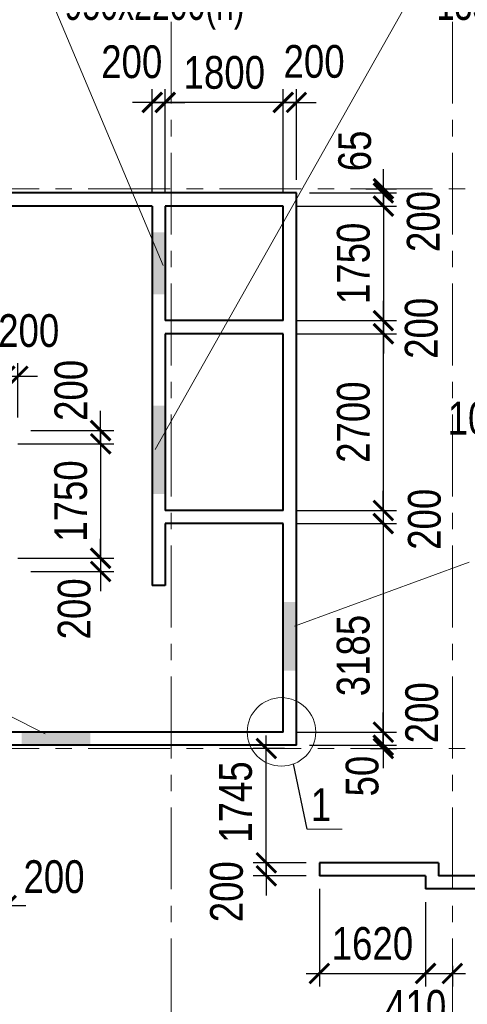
# Model space of a CAD drawing. Extents: x -8631841 to -8525813, y 4017860 to 4564755.
# Tile 55 of 112: x -8568464 to -8561635, y 4297219 to 4312257. Entities that reach past the tile are written whole.
import ezdxf

# ---------------------------------------------------------------- set-up
doc = ezdxf.new("R2010")
doc.units = 0
doc.header["$LTSCALE"] = 1000
doc.header["$MEASUREMENT"] = 0
doc.linetypes.add('CENTER', pattern=[2, 1.25, -0.25, 0.25, -0.25])
for name, color, linetype, lineweight in [('CК-400-Т(двери)', 7, 'Continuous', 20), ('СК-040-С(тены)', 12, 'Continuous', 40), ('СК-043-С-ПИЛОНЫ', 5, 'Continuous', 40), ('СК-100-О(си)', 7, 'CENTER', 15), ('СК-110-О-РАЗМЕРЫ', 7, 'Continuous', 15), ('СК-300-Р(азмеры)', 7, 'Continuous', 20), ('СК-343-Р-КОЛОННЫ', 7, 'Continuous', 13), ('СК-400-Т(екст)', 7, 'Continuous', 20), ('СК-600-Ш(триховка', 7, 'Continuous', 15)]:
    doc.layers.add(name, color=color, linetype=linetype, lineweight=lineweight)
doc.styles.add('RUSS', font='arial.ttf', dxfattribs={"width": 0.8})
doc.dimstyles.new('100-200', dxfattribs={"dimscale": 0, "dimtxt": 500, "dimasz": 300, "dimexe": 200, "dimexo": 200, "dimgap": 200, "dimtad": 1, "dimdec": 0, "dimzin": 0, "dimdsep": 46, "dimtxsty": 'RUSS', "dimblk": 'ARCHTICK', "dimcen": 0.096, "dimdle": 200, "dimclrd": 7, "dimclre": 7, "dimclrt": 256, "dimadec": 0, "dimazin": 0, "dimtfac": 1, "dimtdec": 0, "dimtmove": 2, "dimatfit": 3, "dimldrblk": 'OBLIQUE', "dimfxl": 1, "dimtolj": 1, "dimtzin": 0, "dimarcsym": 0})

# ---------------------------------------------------------------- blocks, each defined once
blk = doc.blocks.new('оси')
at = {"layer": 'СК-100-О(си)'}
for p, q in [((-7420, 18534.9), (-7420, -7257.5)), ((-3130, 18534.9), (-3130, -6395.3)), ((-46685.3, 15985), (6554.2, 15985)), ((-46685.3, 7435), (6554.2, 7435))]:
    blk.add_line(p, q, dxfattribs=at)
blk = doc.blocks.new('A$C858fb3ef')
at = {"layer": 'СК-300-Р(азмеры)'}
blk.add_blockref('оси', (0, 0), dxfattribs=at)
blk = doc.blocks.new('A$C573b34c5')
blk.add_blockref('A$C858fb3ef', (0, 0))
blk = doc.blocks.new('_ArchTick')
at = {"color": 0, "linetype": 'ByBlock', "const_width": 0.15}
blk.add_lwpolyline([(-0.5, -0.5), (0.5, 0.5)], dxfattribs=at)
blk = doc.blocks.new('*D509')
at = {"layer": 'Defpoints', "color": 0, "transparency": 16777216}
for p in [(-8560862, 4307051), (-8560762, 4307051), (-8560762, 4305814)]:
    blk.add_point(p, dxfattribs=at)
at = {"layer": 'СК-343-Р-КОЛОННЫ', "color": 7, "lineweight": -2, "transparency": 16777216}
for p, q in [((-8560862, 4306851), (-8560862, 4305614)), ((-8560762, 4306851), (-8560762, 4305614)), ((-8560862, 4305814), (-8561162, 4305814)), ((-8560862, 4305814), (-8560762, 4305814)), ((-8560762, 4305814), (-8560462, 4305814))]:
    blk.add_line(p, q, dxfattribs=at)
at = {"layer": 'СК-343-Р-КОЛОННЫ', "color": 7, "lineweight": -2, "transparency": 16777216, "xscale": 300, "yscale": 300, "zscale": 300}
blk.add_blockref('_ArchTick', (-8560862, 4305814), dxfattribs=at)
at = {"layer": 'СК-343-Р-КОЛОННЫ', "color": 7, "lineweight": -2, "transparency": 16777216, "xscale": 300, "yscale": 300, "zscale": 300, "rotation": 180}
blk.add_blockref('_ArchTick', (-8560762, 4305814), dxfattribs=at)
at = {"layer": 'СК-343-Р-КОЛОННЫ', "transparency": 16777216, "insert": (-8561468, 4306168), "char_height": 500, "attachment_point": 5, "style": 'RUSS'}
blk.add_mtext('\\A1;100', dxfattribs=at)
blk = doc.blocks.new('_Oblique')
at = {"color": 0, "linetype": 'ByBlock', "lineweight": -2}
blk.add_line((-0.5, -0.5), (0.5, 0.5), dxfattribs=at)
blk = doc.blocks.new('*D398')
at = {"layer": 'Defpoints', "color": 0, "transparency": 16777216}
for p in [(-8564442, 4309411), (-8564442, 4307661), (-8562915, 4307661)]:
    blk.add_point(p, dxfattribs=at)
at = {"layer": 'СК-343-Р-КОЛОННЫ', "color": 7, "lineweight": -2, "transparency": 16777216}
for p, q in [((-8562915, 4309611), (-8562915, 4307461)), ((-8564242, 4309411), (-8562715, 4309411)), ((-8564242, 4307661), (-8562715, 4307661))]:
    blk.add_line(p, q, dxfattribs=at)
at = {"layer": 'СК-343-Р-КОЛОННЫ', "color": 7, "lineweight": -2, "transparency": 16777216, "xscale": 300, "yscale": 300, "zscale": 300}
for p, rotation in [((-8562915, 4309411), 90), ((-8562915, 4307661), 270)]:
    blk.add_blockref('_ArchTick', p, dxfattribs=dict(at, rotation=rotation))
at = {"layer": 'СК-343-Р-КОЛОННЫ', "transparency": 16777216, "insert": (-8563371, 4308536), "char_height": 500, "attachment_point": 5, "rotation": 90, "style": 'RUSS'}
blk.add_mtext('\\A1;1750', dxfattribs=at)
blk = doc.blocks.new('*D399')
at = {"layer": 'Defpoints', "color": 0, "transparency": 16777216}
for p in [(-8564442, 4307661), (-8564442, 4307461), (-8562915, 4307461)]:
    blk.add_point(p, dxfattribs=at)
at = {"layer": 'СК-343-Р-КОЛОННЫ', "color": 7, "lineweight": -2, "transparency": 16777216}
for p, q in [((-8562915, 4307661), (-8562915, 4307961)), ((-8564242, 4307661), (-8562715, 4307661)), ((-8562915, 4307661), (-8562915, 4307461)), ((-8564242, 4307461), (-8562715, 4307461)), ((-8562915, 4307461), (-8562915, 4307161))]:
    blk.add_line(p, q, dxfattribs=at)
at = {"layer": 'СК-343-Р-КОЛОННЫ', "color": 7, "lineweight": -2, "transparency": 16777216, "xscale": 300, "yscale": 300, "zscale": 300}
for p, rotation in [((-8562915, 4307661), 270), ((-8562915, 4307461), 90)]:
    blk.add_blockref('_ArchTick', p, dxfattribs=dict(at, rotation=rotation))
at = {"layer": 'СК-343-Р-КОЛОННЫ', "transparency": 16777216, "insert": (-8562334, 4307544), "char_height": 500, "attachment_point": 5, "rotation": 90, "style": 'RUSS'}
blk.add_mtext('\\A1;200', dxfattribs=at)
blk = doc.blocks.new('*D400')
at = {"layer": 'Defpoints', "color": 0, "transparency": 16777216}
for p in [(-8564442, 4307461), (-8564442, 4304761), (-8562916, 4304761)]:
    blk.add_point(p, dxfattribs=at)
at = {"layer": 'СК-343-Р-КОЛОННЫ', "color": 7, "lineweight": -2, "transparency": 16777216}
for p, q in [((-8562916, 4307661), (-8562916, 4304561)), ((-8564242, 4307461), (-8562716, 4307461)), ((-8564242, 4304761), (-8562716, 4304761))]:
    blk.add_line(p, q, dxfattribs=at)
at = {"layer": 'СК-343-Р-КОЛОННЫ', "color": 7, "lineweight": -2, "transparency": 16777216, "xscale": 300, "yscale": 300, "zscale": 300}
for p, rotation in [((-8562916, 4307461), 90), ((-8562916, 4304761), 270)]:
    blk.add_blockref('_ArchTick', p, dxfattribs=dict(at, rotation=rotation))
at = {"layer": 'СК-343-Р-КОЛОННЫ', "transparency": 16777216, "insert": (-8563371, 4306111), "char_height": 500, "attachment_point": 5, "rotation": 90, "style": 'RUSS'}
blk.add_mtext('\\A1;2700', dxfattribs=at)
blk = doc.blocks.new('*D401')
at = {"layer": 'Defpoints', "color": 0, "transparency": 16777216}
for p in [(-8564442, 4304761), (-8564442, 4304561), (-8562916, 4304561)]:
    blk.add_point(p, dxfattribs=at)
at = {"layer": 'СК-343-Р-КОЛОННЫ', "color": 7, "lineweight": -2, "transparency": 16777216}
for p, q in [((-8562916, 4304761), (-8562916, 4305061)), ((-8564242, 4304761), (-8562716, 4304761)), ((-8562916, 4304761), (-8562916, 4304561)), ((-8564242, 4304561), (-8562716, 4304561)), ((-8562916, 4304561), (-8562916, 4304261))]:
    blk.add_line(p, q, dxfattribs=at)
at = {"layer": 'СК-343-Р-КОЛОННЫ', "color": 7, "lineweight": -2, "transparency": 16777216, "xscale": 300, "yscale": 300, "zscale": 300}
for p, rotation in [((-8562916, 4304761), 270), ((-8562916, 4304561), 90)]:
    blk.add_blockref('_ArchTick', p, dxfattribs=dict(at, rotation=rotation))
at = {"layer": 'СК-343-Р-КОЛОННЫ', "transparency": 16777216, "insert": (-8562287, 4304627), "char_height": 500, "attachment_point": 5, "rotation": 90, "style": 'RUSS'}
blk.add_mtext('\\A1;200', dxfattribs=at)
blk = doc.blocks.new('*D402')
at = {"layer": 'Defpoints', "color": 0, "transparency": 16777216}
for p in [(-8564242, 4309611), (-8562915, 4309611), (-8564442, 4309411)]:
    blk.add_point(p, dxfattribs=at)
at = {"layer": 'СК-343-Р-КОЛОННЫ', "color": 7, "lineweight": -2, "transparency": 16777216}
for p, q in [((-8562915, 4309611), (-8562915, 4309911)), ((-8564042, 4309611), (-8562715, 4309611)), ((-8562915, 4309411), (-8562915, 4309611)), ((-8564242, 4309411), (-8562715, 4309411)), ((-8562915, 4309411), (-8562915, 4309111))]:
    blk.add_line(p, q, dxfattribs=at)
at = {"layer": 'СК-343-Р-КОЛОННЫ', "color": 7, "lineweight": -2, "transparency": 16777216, "xscale": 300, "yscale": 300, "zscale": 300}
for p, rotation in [((-8562915, 4309611), 270), ((-8562915, 4309411), 90)]:
    blk.add_blockref('_ArchTick', p, dxfattribs=dict(at, rotation=rotation))
at = {"layer": 'СК-343-Р-КОЛОННЫ', "transparency": 16777216, "insert": (-8562303, 4309175), "char_height": 500, "attachment_point": 5, "rotation": 90, "style": 'RUSS'}
blk.add_mtext('\\A1;200', dxfattribs=at)
blk = doc.blocks.new('*D403')
at = {"layer": 'Defpoints', "color": 0, "transparency": 16777216}
for p in [(-8564242, 4309611), (-8563381, 4309676), (-8562915, 4309676)]:
    blk.add_point(p, dxfattribs=at)
at = {"layer": 'СК-343-Р-КОЛОННЫ', "color": 7, "lineweight": -2, "transparency": 16777216}
for p, q in [((-8562915, 4309676), (-8562915, 4309976)), ((-8564042, 4309611), (-8562715, 4309611)), ((-8563181, 4309676), (-8562715, 4309676)), ((-8562915, 4309611), (-8562915, 4309676)), ((-8562915, 4309611), (-8562915, 4309311))]:
    blk.add_line(p, q, dxfattribs=at)
at = {"layer": 'СК-343-Р-КОЛОННЫ', "color": 7, "lineweight": -2, "transparency": 16777216, "xscale": 300, "yscale": 300, "zscale": 300}
for p, rotation in [((-8562915, 4309676), 270), ((-8562915, 4309611), 90)]:
    blk.add_blockref('_ArchTick', p, dxfattribs=dict(at, rotation=rotation))
at = {"layer": 'СК-343-Р-КОЛОННЫ', "transparency": 16777216, "insert": (-8563350, 4310253), "char_height": 500, "attachment_point": 5, "rotation": 90, "style": 'RUSS'}
blk.add_mtext('\\A1;65', dxfattribs=at)
blk = doc.blocks.new('*D404')
at = {"layer": 'Defpoints', "color": 0, "transparency": 16777216}
for p in [(-8564442, 4304561), (-8564442, 4301376), (-8562916, 4301376)]:
    blk.add_point(p, dxfattribs=at)
at = {"layer": 'СК-343-Р-КОЛОННЫ', "color": 7, "lineweight": -2, "transparency": 16777216}
for p, q in [((-8562916, 4304761), (-8562916, 4301176)), ((-8564242, 4304561), (-8562716, 4304561)), ((-8564242, 4301376), (-8562716, 4301376))]:
    blk.add_line(p, q, dxfattribs=at)
at = {"layer": 'СК-343-Р-КОЛОННЫ', "color": 7, "lineweight": -2, "transparency": 16777216, "xscale": 300, "yscale": 300, "zscale": 300}
for p, rotation in [((-8562916, 4304561), 90), ((-8562916, 4301376), 270)]:
    blk.add_blockref('_ArchTick', p, dxfattribs=dict(at, rotation=rotation))
at = {"layer": 'СК-343-Р-КОЛОННЫ', "transparency": 16777216, "insert": (-8563373, 4302546), "char_height": 500, "attachment_point": 5, "rotation": 90, "style": 'RUSS'}
blk.add_mtext('\\A1;3185', dxfattribs=at)
blk = doc.blocks.new('*D405')
at = {"layer": 'Defpoints', "color": 0, "transparency": 16777216}
for p in [(-8564442, 4301376), (-8564242, 4301176), (-8562916, 4301176)]:
    blk.add_point(p, dxfattribs=at)
at = {"layer": 'СК-343-Р-КОЛОННЫ', "color": 7, "lineweight": -2, "transparency": 16777216}
for p, q in [((-8562916, 4301376), (-8562916, 4301676)), ((-8564242, 4301376), (-8562716, 4301376)), ((-8562916, 4301376), (-8562916, 4301176)), ((-8564042, 4301176), (-8562716, 4301176)), ((-8562916, 4301176), (-8562916, 4300876))]:
    blk.add_line(p, q, dxfattribs=at)
at = {"layer": 'СК-343-Р-КОЛОННЫ', "color": 7, "lineweight": -2, "transparency": 16777216, "xscale": 300, "yscale": 300, "zscale": 300}
for p, rotation in [((-8562916, 4301376), 270), ((-8562916, 4301176), 90)]:
    blk.add_blockref('_ArchTick', p, dxfattribs=dict(at, rotation=rotation))
at = {"layer": 'СК-343-Р-КОЛОННЫ', "transparency": 16777216, "insert": (-8562327, 4301672), "char_height": 500, "attachment_point": 5, "rotation": 90, "style": 'RUSS'}
blk.add_mtext('\\A1;200', dxfattribs=at)
blk = doc.blocks.new('*D406')
at = {"layer": 'Defpoints', "color": 0, "transparency": 16777216}
for p in [(-8564242, 4301176), (-8563309, 4301126), (-8562916, 4301126)]:
    blk.add_point(p, dxfattribs=at)
at = {"layer": 'СК-343-Р-КОЛОННЫ', "color": 7, "lineweight": -2, "transparency": 16777216}
for p, q in [((-8562916, 4301176), (-8562916, 4301476)), ((-8564042, 4301176), (-8562716, 4301176)), ((-8562916, 4301176), (-8562916, 4301126)), ((-8563109, 4301126), (-8562716, 4301126)), ((-8562916, 4301126), (-8562916, 4300826))]:
    blk.add_line(p, q, dxfattribs=at)
at = {"layer": 'СК-343-Р-КОЛОННЫ', "color": 7, "lineweight": -2, "transparency": 16777216, "xscale": 300, "yscale": 300, "zscale": 300}
for p, rotation in [((-8562916, 4301176), 270), ((-8562916, 4301126), 90)]:
    blk.add_blockref('_ArchTick', p, dxfattribs=dict(at, rotation=rotation))
at = {"layer": 'СК-343-Р-КОЛОННЫ', "transparency": 16777216, "insert": (-8563237, 4300705), "char_height": 500, "attachment_point": 5, "rotation": 90, "style": 'RUSS'}
blk.add_mtext('\\A1;50', dxfattribs=at)
blk = doc.blocks.new('*D407')
at = {"layer": 'Defpoints', "color": 0, "transparency": 16777216}
for p in [(-8566242, 4310994), (-8566242, 4309411), (-8564442, 4309411)]:
    blk.add_point(p, dxfattribs=at)
at = {"layer": 'СК-343-Р-КОЛОННЫ', "color": 7, "lineweight": -2, "transparency": 16777216}
for p, q in [((-8566242, 4309611), (-8566242, 4311194)), ((-8564442, 4309611), (-8564442, 4311194)), ((-8564242, 4310994), (-8566442, 4310994))]:
    blk.add_line(p, q, dxfattribs=at)
at = {"layer": 'СК-343-Р-КОЛОННЫ', "color": 7, "lineweight": -2, "transparency": 16777216, "xscale": 300, "yscale": 300, "zscale": 300, "rotation": 180}
blk.add_blockref('_ArchTick', (-8566242, 4310994), dxfattribs=at)
at = {"layer": 'СК-343-Р-КОЛОННЫ', "color": 7, "lineweight": -2, "transparency": 16777216, "xscale": 300, "yscale": 300, "zscale": 300}
blk.add_blockref('_ArchTick', (-8564442, 4310994), dxfattribs=at)
at = {"layer": 'СК-343-Р-КОЛОННЫ', "transparency": 16777216, "insert": (-8565342, 4311449), "char_height": 500, "attachment_point": 5, "style": 'RUSS'}
blk.add_mtext('\\A1;1800', dxfattribs=at)
blk = doc.blocks.new('*D408')
at = {"layer": 'Defpoints', "color": 0, "transparency": 16777216}
for p in [(-8564242, 4310994), (-8564242, 4309611), (-8564442, 4309411)]:
    blk.add_point(p, dxfattribs=at)
at = {"layer": 'СК-343-Р-КОЛОННЫ', "color": 7, "lineweight": -2, "transparency": 16777216}
for p, q in [((-8564442, 4309611), (-8564442, 4311194)), ((-8564242, 4309811), (-8564242, 4311194)), ((-8564442, 4310994), (-8564742, 4310994)), ((-8564442, 4310994), (-8564242, 4310994)), ((-8564242, 4310994), (-8563942, 4310994))]:
    blk.add_line(p, q, dxfattribs=at)
at = {"layer": 'СК-343-Р-КОЛОННЫ', "color": 7, "lineweight": -2, "transparency": 16777216, "xscale": 300, "yscale": 300, "zscale": 300}
blk.add_blockref('_ArchTick', (-8564442, 4310994), dxfattribs=at)
at = {"layer": 'СК-343-Р-КОЛОННЫ', "color": 7, "lineweight": -2, "transparency": 16777216, "xscale": 300, "yscale": 300, "zscale": 300, "rotation": 180}
blk.add_blockref('_ArchTick', (-8564242, 4310994), dxfattribs=at)
at = {"layer": 'СК-343-Р-КОЛОННЫ', "transparency": 16777216, "insert": (-8563972, 4311617), "char_height": 500, "attachment_point": 5, "style": 'RUSS'}
blk.add_mtext('\\A1;200', dxfattribs=at)
blk = doc.blocks.new('*D410')
at = {"layer": 'Defpoints', "color": 0, "transparency": 16777216}
for p in [(-8568492, 4306811), (-8568492, 4305981), (-8568692, 4305781)]:
    blk.add_point(p, dxfattribs=at)
at = {"layer": 'СК-343-Р-КОЛОННЫ', "color": 7, "lineweight": -2, "transparency": 16777216}
for p, q in [((-8568692, 4305981), (-8568692, 4307011)), ((-8568492, 4306181), (-8568492, 4307011)), ((-8568692, 4306811), (-8568992, 4306811)), ((-8568692, 4306811), (-8568492, 4306811)), ((-8568492, 4306811), (-8568192, 4306811))]:
    blk.add_line(p, q, dxfattribs=at)
at = {"layer": 'СК-343-Р-КОЛОННЫ', "color": 7, "lineweight": -2, "transparency": 16777216, "xscale": 300, "yscale": 300, "zscale": 300}
blk.add_blockref('_ArchTick', (-8568692, 4306811), dxfattribs=at)
at = {"layer": 'СК-343-Р-КОЛОННЫ', "color": 7, "lineweight": -2, "transparency": 16777216, "xscale": 300, "yscale": 300, "zscale": 300, "rotation": 180}
blk.add_blockref('_ArchTick', (-8568492, 4306811), dxfattribs=at)
at = {"layer": 'СК-343-Р-КОЛОННЫ', "transparency": 16777216, "insert": (-8568326, 4307506), "char_height": 500, "attachment_point": 5, "style": 'RUSS'}
blk.add_mtext('\\A1;200', dxfattribs=at)
blk = doc.blocks.new('*D411')
at = {"layer": 'Defpoints', "color": 0, "transparency": 16777216}
for p in [(-8568692, 4305781), (-8568692, 4304031), (-8567229, 4304031)]:
    blk.add_point(p, dxfattribs=at)
at = {"layer": 'СК-343-Р-КОЛОННЫ', "color": 7, "lineweight": -2, "transparency": 16777216}
for p, q in [((-8567229, 4305981), (-8567229, 4303831)), ((-8568492, 4305781), (-8567029, 4305781)), ((-8568492, 4304031), (-8567029, 4304031))]:
    blk.add_line(p, q, dxfattribs=at)
at = {"layer": 'СК-343-Р-КОЛОННЫ', "color": 7, "lineweight": -2, "transparency": 16777216, "xscale": 300, "yscale": 300, "zscale": 300}
for p, rotation in [((-8567229, 4305781), 90), ((-8567229, 4304031), 270)]:
    blk.add_blockref('_ArchTick', p, dxfattribs=dict(at, rotation=rotation))
at = {"layer": 'СК-343-Р-КОЛОННЫ', "transparency": 16777216, "insert": (-8567684, 4304906), "char_height": 500, "attachment_point": 5, "rotation": 90, "style": 'RUSS'}
blk.add_mtext('\\A1;1750', dxfattribs=at)
blk = doc.blocks.new('*D431')
at = {"layer": 'Defpoints', "color": 0, "transparency": 16777216}
for p in [(-8568492, 4305981), (-8567229, 4305981), (-8568692, 4305781)]:
    blk.add_point(p, dxfattribs=at)
at = {"layer": 'СК-343-Р-КОЛОННЫ', "color": 7, "lineweight": -2, "transparency": 16777216}
for p, q in [((-8567229, 4305981), (-8567229, 4306281)), ((-8568292, 4305981), (-8567029, 4305981)), ((-8567229, 4305781), (-8567229, 4305981)), ((-8568492, 4305781), (-8567029, 4305781)), ((-8567229, 4305781), (-8567229, 4305481))]:
    blk.add_line(p, q, dxfattribs=at)
at = {"layer": 'СК-343-Р-КОЛОННЫ', "color": 7, "lineweight": -2, "transparency": 16777216, "xscale": 300, "yscale": 300, "zscale": 300}
for p, rotation in [((-8567229, 4305981), 270), ((-8567229, 4305781), 90)]:
    blk.add_blockref('_ArchTick', p, dxfattribs=dict(at, rotation=rotation))
at = {"layer": 'СК-343-Р-КОЛОННЫ', "transparency": 16777216, "insert": (-8567680, 4306596), "char_height": 500, "attachment_point": 5, "rotation": 90, "style": 'RUSS'}
blk.add_mtext('\\A1;200', dxfattribs=at)
blk = doc.blocks.new('*D432')
at = {"layer": 'Defpoints', "color": 0, "transparency": 16777216}
for p in [(-8568692, 4304031), (-8568492, 4303831), (-8567229, 4303831)]:
    blk.add_point(p, dxfattribs=at)
at = {"layer": 'СК-343-Р-КОЛОННЫ', "color": 7, "lineweight": -2, "transparency": 16777216}
for p, q in [((-8567229, 4304031), (-8567229, 4304331)), ((-8568492, 4304031), (-8567029, 4304031)), ((-8567229, 4304031), (-8567229, 4303831)), ((-8568292, 4303831), (-8567029, 4303831)), ((-8567229, 4303831), (-8567229, 4303531))]:
    blk.add_line(p, q, dxfattribs=at)
at = {"layer": 'СК-343-Р-КОЛОННЫ', "color": 7, "lineweight": -2, "transparency": 16777216, "xscale": 300, "yscale": 300, "zscale": 300}
for p, rotation in [((-8567229, 4304031), 270), ((-8567229, 4303831), 90)]:
    blk.add_blockref('_ArchTick', p, dxfattribs=dict(at, rotation=rotation))
at = {"layer": 'СК-343-Р-КОЛОННЫ', "transparency": 16777216, "insert": (-8567631, 4303259), "char_height": 500, "attachment_point": 5, "rotation": 90, "style": 'RUSS'}
blk.add_mtext('\\A1;200', dxfattribs=at)
blk = doc.blocks.new('*D453')
at = {"layer": 'Defpoints', "color": 0, "transparency": 16777216}
for p in [(-8568872, 4300601), (-8568672, 4300401), (-8568672, 4298728)]:
    blk.add_point(p, dxfattribs=at)
at = {"layer": 'СК-343-Р-КОЛОННЫ', "color": 7, "lineweight": -2, "transparency": 16777216}
for p, q in [((-8568872, 4300401), (-8568872, 4298528)), ((-8568672, 4300201), (-8568672, 4298528)), ((-8568872, 4298728), (-8569172, 4298728)), ((-8568872, 4298728), (-8568672, 4298728)), ((-8568672, 4298728), (-8568372, 4298728))]:
    blk.add_line(p, q, dxfattribs=at)
at = {"layer": 'СК-343-Р-КОЛОННЫ', "color": 7, "lineweight": -2, "transparency": 16777216, "xscale": 300, "yscale": 300, "zscale": 300}
blk.add_blockref('_ArchTick', (-8568872, 4298728), dxfattribs=at)
at = {"layer": 'СК-343-Р-КОЛОННЫ', "color": 7, "lineweight": -2, "transparency": 16777216, "xscale": 300, "yscale": 300, "zscale": 300, "rotation": 180}
blk.add_blockref('_ArchTick', (-8568672, 4298728), dxfattribs=at)
at = {"layer": 'СК-343-Р-КОЛОННЫ', "transparency": 16777216, "insert": (-8567940, 4299166), "char_height": 500, "attachment_point": 5, "style": 'RUSS'}
blk.add_mtext('\\A1;200', dxfattribs=at)
blk = doc.blocks.new('*D459')
at = {"layer": 'Defpoints', "color": 0, "transparency": 16777216}
for p in [(-8563892, 4299381), (-8564701, 4299181), (-8563892, 4299181)]:
    blk.add_point(p, dxfattribs=at)
at = {"layer": 'СК-343-Р-КОЛОННЫ', "color": 7, "lineweight": -2, "transparency": 16777216}
for p, q in [((-8564701, 4299381), (-8564701, 4299681)), ((-8564092, 4299381), (-8564901, 4299381)), ((-8564701, 4299381), (-8564701, 4299181)), ((-8564092, 4299181), (-8564901, 4299181)), ((-8564701, 4299181), (-8564701, 4298881))]:
    blk.add_line(p, q, dxfattribs=at)
at = {"layer": 'СК-343-Р-КОЛОННЫ', "color": 7, "lineweight": -2, "transparency": 16777216, "xscale": 300, "yscale": 300, "zscale": 300}
for p, rotation in [((-8564701, 4299381), 270), ((-8564701, 4299181), 90)]:
    blk.add_blockref('_ArchTick', p, dxfattribs=dict(at, rotation=rotation))
at = {"layer": 'СК-343-Р-КОЛОННЫ', "transparency": 16777216, "insert": (-8565306, 4298939), "char_height": 500, "attachment_point": 5, "rotation": 90, "style": 'RUSS'}
blk.add_mtext('\\A1;200', dxfattribs=at)
blk = doc.blocks.new('*D462')
at = {"layer": 'Defpoints', "color": 0, "transparency": 16777216}
for p in [(-8566242, 4310994), (-8566442, 4309411), (-8566242, 4309411)]:
    blk.add_point(p, dxfattribs=at)
at = {"layer": 'СК-343-Р-КОЛОННЫ', "color": 7, "lineweight": -2, "transparency": 16777216}
for p, q in [((-8566442, 4309611), (-8566442, 4311194)), ((-8566242, 4309611), (-8566242, 4311194)), ((-8566442, 4310994), (-8566742, 4310994)), ((-8566442, 4310994), (-8566242, 4310994)), ((-8566242, 4310994), (-8565942, 4310994))]:
    blk.add_line(p, q, dxfattribs=at)
at = {"layer": 'СК-343-Р-КОЛОННЫ', "color": 7, "lineweight": -2, "transparency": 16777216, "xscale": 300, "yscale": 300, "zscale": 300}
blk.add_blockref('_ArchTick', (-8566442, 4310994), dxfattribs=at)
at = {"layer": 'СК-343-Р-КОЛОННЫ', "color": 7, "lineweight": -2, "transparency": 16777216, "xscale": 300, "yscale": 300, "zscale": 300, "rotation": 180}
blk.add_blockref('_ArchTick', (-8566242, 4310994), dxfattribs=at)
at = {"layer": 'СК-343-Р-КОЛОННЫ', "transparency": 16777216, "insert": (-8566754, 4311612), "char_height": 500, "attachment_point": 5, "style": 'RUSS'}
blk.add_mtext('\\A1;200', dxfattribs=at)
blk = doc.blocks.new('*D463')
at = {"layer": 'Defpoints', "color": 0, "transparency": 16777216}
for p in [(-8563892, 4299181), (-8562272, 4298981), (-8562272, 4297691)]:
    blk.add_point(p, dxfattribs=at)
at = {"layer": 'СК-343-Р-КОЛОННЫ', "color": 7, "lineweight": -2, "transparency": 16777216}
for p, q in [((-8563892, 4298981), (-8563892, 4297491)), ((-8562272, 4298781), (-8562272, 4297491)), ((-8564092, 4297691), (-8562072, 4297691))]:
    blk.add_line(p, q, dxfattribs=at)
at = {"layer": 'СК-343-Р-КОЛОННЫ', "color": 7, "lineweight": -2, "transparency": 16777216, "xscale": 300, "yscale": 300, "zscale": 300, "rotation": 180}
blk.add_blockref('_ArchTick', (-8563892, 4297691), dxfattribs=at)
at = {"layer": 'СК-343-Р-КОЛОННЫ', "color": 7, "lineweight": -2, "transparency": 16777216, "xscale": 300, "yscale": 300, "zscale": 300}
blk.add_blockref('_ArchTick', (-8562272, 4297691), dxfattribs=at)
at = {"layer": 'СК-343-Р-КОЛОННЫ', "transparency": 16777216, "insert": (-8563082, 4298146), "char_height": 500, "attachment_point": 5, "style": 'RUSS'}
blk.add_mtext('\\A1;1620', dxfattribs=at)
blk = doc.blocks.new('*D464')
at = {"layer": 'Defpoints', "color": 0, "transparency": 16777216}
for p in [(-8562272, 4298981), (-8561862, 4298006), (-8561862, 4297691)]:
    blk.add_point(p, dxfattribs=at)
at = {"layer": 'СК-343-Р-КОЛОННЫ', "color": 7, "lineweight": -2, "transparency": 16777216}
for p, q in [((-8562272, 4298781), (-8562272, 4297491)), ((-8562472, 4297691), (-8561662, 4297691)), ((-8561862, 4297806), (-8561862, 4297491))]:
    blk.add_line(p, q, dxfattribs=at)
at = {"layer": 'СК-343-Р-КОЛОННЫ', "color": 7, "lineweight": -2, "transparency": 16777216, "xscale": 300, "yscale": 300, "zscale": 300, "rotation": 180}
blk.add_blockref('_ArchTick', (-8562272, 4297691), dxfattribs=at)
at = {"layer": 'СК-343-Р-КОЛОННЫ', "color": 7, "lineweight": -2, "transparency": 16777216, "xscale": 300, "yscale": 300, "zscale": 300}
blk.add_blockref('_ArchTick', (-8561862, 4297691), dxfattribs=at)
at = {"layer": 'СК-343-Р-КОЛОННЫ', "transparency": 16777216, "insert": (-8562421, 4297185), "char_height": 500, "attachment_point": 5, "style": 'RUSS'}
blk.add_mtext('\\A1;410', dxfattribs=at)
blk = doc.blocks.new('*D465')
at = {"layer": 'Defpoints', "color": 0, "transparency": 16777216}
for p in [(-8564701, 4301126), (-8564226, 4301126), (-8563892, 4299381)]:
    blk.add_point(p, dxfattribs=at)
at = {"layer": 'СК-343-Р-КОЛОННЫ', "color": 7, "lineweight": -2, "transparency": 16777216}
for p, q in [((-8564701, 4299181), (-8564701, 4301326)), ((-8564426, 4301126), (-8564901, 4301126)), ((-8564092, 4299381), (-8564901, 4299381))]:
    blk.add_line(p, q, dxfattribs=at)
at = {"layer": 'СК-343-Р-КОЛОННЫ', "color": 7, "lineweight": -2, "transparency": 16777216, "xscale": 300, "yscale": 300, "zscale": 300}
for p, rotation in [((-8564701, 4301126), 90), ((-8564701, 4299381), 270)]:
    blk.add_blockref('_ArchTick', p, dxfattribs=dict(at, rotation=rotation))
at = {"layer": 'СК-343-Р-КОЛОННЫ', "transparency": 16777216, "insert": (-8565168, 4300309), "char_height": 500, "attachment_point": 5, "rotation": 90, "style": 'RUSS'}
blk.add_mtext('\\A1;1745', dxfattribs=at)
blk = doc.blocks.new('12-18')
at = {"layer": 'СК-040-С(тены)'}
for p, q in [((38410, 15920), (29190, 15920)), ((38410, 7485), (38410, 15920)), ((36210, 15720), (32110, 15720)), ((36210, 15720), (36210, 9925)), ((38210, 15720), (36410, 15720)), ((36410, 15720), (36410, 13970)), ((38210, 13970), (38210, 15720)), ((38210, 13970), (36410, 13970)), ((38210, 13770), (36410, 13770)), ((36410, 13770), (36410, 11070)), ((38210, 11070), (38210, 13770)), ((38210, 11070), (36410, 11070)), ((38210, 10870), (36410, 10870)), ((36410, 10870), (36410, 9925)), ((38210, 7685), (38210, 10870)), ((36410, 9925), (36210, 9925)), ((38210, 7685), (33780, 7685)), ((38410, 7485), (33980, 7485)), ((40580, 5690), (38760, 5690)), ((38760, 5690), (38760, 5490)), ((40580, 5690), (40580, 5490)), ((40380, 5490), (38760, 5490)), ((40380, 5490), (40380, 5290)), ((45331, 5490), (40580, 5490)), ((45531, 5290), (40380, 5290))]:
    blk.add_line(p, q, dxfattribs=at)
at = {"layer": 'СК-600-Ш(триховка', "color": 7}
for points in [[(36410, 15320), (36210, 15320), (36410, 14370), (36210, 14370)], [(36410, 12670), (36210, 12670), (36410, 11320), (36210, 11320)], [(38410, 9675), (38210, 9675), (38410, 8625), (38210, 8625)], [(34216, 7685), (34216, 7485), (35266, 7685), (35266, 7485)]]:
    blk.add_solid(points, dxfattribs=at)
blk = doc.blocks.new('A$Cce7b28b7')
blk.add_line((38574, 6206), (38368, 7200))
at = {"layer": 'СК-110-О-РАЗМЕРЫ'}
blk.add_line((39107, 6206), (38574, 6206), dxfattribs=at)
blk.add_circle((38182, 7689), 523, dxfattribs=at)
at = {"layer": 'СК-400-Т(екст)', "style": 'RUSS', "width": 0.8}
blk.add_text('1', height=500, dxfattribs=at).set_placement((38629, 6327))

msp = doc.modelspace()

# ---------------------------------------------------------------- linework, layer by layer
at = {"layer": 'CК-400-Т(двери)'}
for p, q in [((-8568077.1, 4312790.9), (-8566274, 4308503.1)), ((-8562399.7, 4312790.9), (-8566395.3, 4305692.2)), ((-8561607.3, 4303971.2), (-8564270.7, 4302992.8))]:
    msp.add_line(p, q, dxfattribs=at)
at = {"layer": 'CК-400-Т(двери)', "color": 7}
msp.add_lwpolyline([(-8574265.9, 4302513.9), (-8570392.1, 4302513.9), (-8568076.9, 4301352.2)], dxfattribs=at)

# ---------------------------------------------------------------- block references
msp.add_blockref('A$Cce7b28b7', (-8602652.1, 4293690.8))
at = {"layer": 'СК-043-С-ПИЛОНЫ'}
msp.add_blockref('12-18', (-8602652.1, 4293690.8), dxfattribs=at)
at = {"layer": 'СК-300-Р(азмеры)'}
msp.add_blockref('A$C573b34c5', (-8558731.8, 4293690.8), dxfattribs=at)

# ---------------------------------------------------------------- texts
at = {"layer": 'CК-400-Т(двери)', "color": 7, "char_height": 500, "width": 4535.799, "attachment_point": 1, "line_spacing_factor": 0.835689, "style": 'RUSS'}
for s, insert in [('{\\W0.7;Дверной проем\\P950х2200(h)}', (-8567778.9, 4313450.7)), ('{\\W0.7;Дверной проем\\P1350х2200(h)}', (-8562101.5, 4313450.7))]:
    msp.add_mtext(s, dxfattribs=dict(at, insert=insert))

# ---------------------------------------------------------------- dimensions: what is measured, and where the dimension line sits
at = {"layer": 'СК-343-Р-КОЛОННЫ'}
for base, p1, p2, picture, middle in [((-8566242, 4310994.1), (-8566442, 4309411.1), (-8566242, 4309411.1), '*D462', (-8566754.4, 4311611.7)), ((-8564242.1, 4310994.1), (-8564442.1, 4309411.1), (-8564242.1, 4309611.1), '*D408', (-8563972.2, 4311617.1)), ((-8568492.1, 4306811.2), (-8568692.1, 4305781.1), (-8568492.1, 4305981.1), '*D410', (-8568326.3, 4307506.1)), ((-8560761.8, 4305813.7), (-8560861.8, 4307051.1), (-8560761.8, 4307051.1), '*D509', (-8561468.3, 4306168)), ((-8568672, 4298728.1), (-8568872, 4300601.1), (-8568672, 4300401.1), '*D453', (-8567939.5, 4299165.7)), ((-8561861.8, 4297691.1), (-8562271.9, 4298981.1), (-8561861.8, 4298006.4), '*D464', (-8562421.3, 4297184.8))]:
    dim = msp.add_linear_dim(base=base, p1=p1, p2=p2, dimstyle='100-200', override={"dimscale": 1}, dxfattribs=at)
    dim.commit()
    dim.dimension.update_dxf_attribs({"geometry": picture, "text_midpoint": middle, "dimtype": 160})
for base, p1, p2, picture, middle in [((-8566242, 4310994.1), (-8564442.1, 4309411.1), (-8566242, 4309411.1), '*D407', (-8565342, 4311449.4)), ((-8562271.9, 4297690.7), (-8563892.1, 4299181.2), (-8562271.9, 4298981.1), '*D463', (-8563082, 4298146))]:
    dim = msp.add_linear_dim(base=base, p1=p1, p2=p2, dimstyle='100-200', override={"dimscale": 1}, dxfattribs=at)
    dim.commit()
    dim.dimension.update_dxf_attribs({"geometry": picture, "text_midpoint": middle})
for base, p1, p2, picture, middle in [((-8562915.3, 4309675.8), (-8564242.1, 4309611.1), (-8563381.1, 4309675.8), '*D403', (-8563349.8, 4310252.7)), ((-8562914.9, 4309611.1), (-8564442.1, 4309411.1), (-8564242.1, 4309611.1), '*D402', (-8562302.7, 4309174.9)), ((-8562915.3, 4307461.1), (-8564442.1, 4307661.1), (-8564442.1, 4307461.1), '*D399', (-8562334.5, 4307544.4)), ((-8567228.9, 4305981.1), (-8568692.1, 4305781.1), (-8568492.1, 4305981.1), '*D431', (-8567679.5, 4306596.4)), ((-8562916, 4304561.1), (-8564442.1, 4304761.1), (-8564442.1, 4304561.1), '*D401', (-8562287.3, 4304627.1)), ((-8562915.6, 4301376.2), (-8564442.1, 4304561.1), (-8564442.1, 4301376.2), '*D404', (-8563373.4, 4302546.1)), ((-8567228.9, 4303831.1), (-8568692.1, 4304031.1), (-8568492.1, 4303831.1), '*D432', (-8567631.2, 4303259.4)), ((-8562915.6, 4301176.2), (-8564442.1, 4301376.2), (-8564242.1, 4301176.2), '*D405', (-8562327.5, 4301671.6)), ((-8562915.6, 4301125.8), (-8564242.1, 4301176.2), (-8563308.6, 4301125.8), '*D406', (-8563236.5, 4300704.8)), ((-8564700.7, 4301125.8), (-8563892.1, 4299381.1), (-8564226.1, 4301125.8), '*D465', (-8565168.5, 4300308.8)), ((-8564701.1, 4299181.2), (-8563892.1, 4299381.1), (-8563892.1, 4299181.2), '*D459', (-8565305.5, 4298938.9))]:
    dim = msp.add_linear_dim(base=base, p1=p1, p2=p2, angle=90, dimstyle='100-200', override={"dimscale": 1}, dxfattribs=at)
    dim.commit()
    dim.dimension.update_dxf_attribs({"geometry": picture, "text_midpoint": middle, "dimtype": 160})
for base, p1, p2, picture, middle in [((-8562915.3, 4307661.1), (-8564442.1, 4309411.1), (-8564442.1, 4307661.1), '*D398', (-8563370.5, 4308536.1)), ((-8562915.6, 4304761.1), (-8564442.1, 4307461.1), (-8564442.1, 4304761.1), '*D400', (-8563370.9, 4306111.1)), ((-8567228.9, 4304031.1), (-8568692.1, 4305781.1), (-8568692.1, 4304031.1), '*D411', (-8567684.1, 4304906.1))]:
    dim = msp.add_linear_dim(base=base, p1=p1, p2=p2, angle=90, dimstyle='100-200', override={"dimscale": 1}, dxfattribs=at)
    dim.commit()
    dim.dimension.update_dxf_attribs({"geometry": picture, "text_midpoint": middle})

doc.saveas('drawing.dxf')
